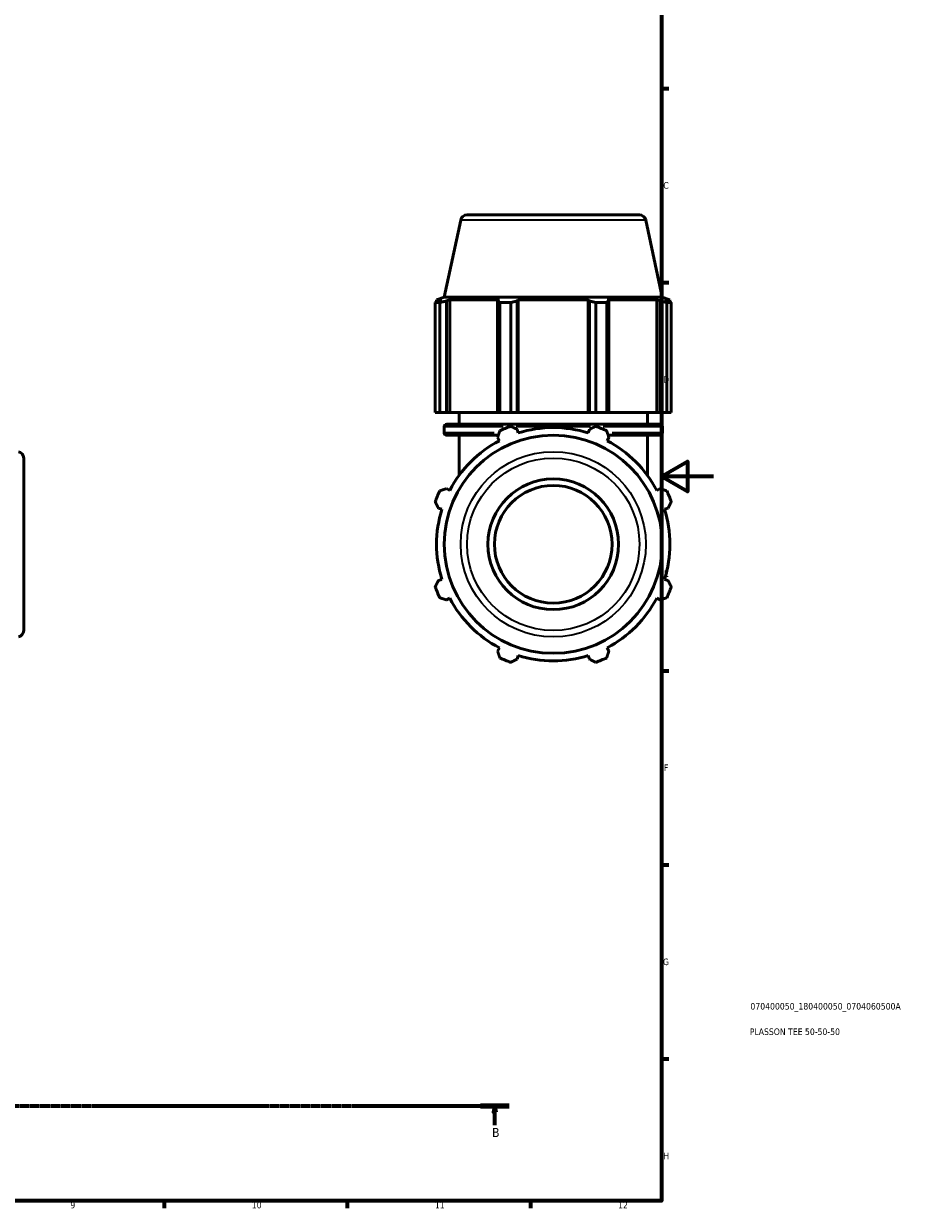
# Model space of a CAD drawing. Header units: millimetres. Extents: x 0 to 933, y 0 to 940.
# Tile 3 of 6: x 577 to 914, y 17 to 470. Entities that reach past the tile are written whole.
import ezdxf

# ---------------------------------------------------------------- set-up
doc = ezdxf.new("R2010")
doc.units = ezdxf.units.MM
doc.linetypes.add('CHAIN', pattern=[0.7087, 0.4724, -0.0591, 0.1181, -0.0591])
for name, color, linetype, lineweight in [('Border (ISO)', 7, 'Continuous', 70), ('Section Line (ISO)', 7, 'CHAIN', 70), ('Title (ISO)', 7, 'Continuous', 50), ('Visible (ISO)', 7, 'Continuous', 50), ('Visible Narrow (ISO)', 7, 'Continuous', 35)]:
    doc.layers.add(name, color=color, linetype=linetype, lineweight=lineweight)
doc.styles.add('Label Text (ISO)', font='tahoma.ttf')
doc.styles.add('Note Text (ISO)', font='tahoma.ttf')

# ---------------------------------------------------------------- blocks, each defined once
blk = doc.blocks.new('Borders Default Border')
at = {"layer": 'Border (ISO)'}
for p, q in [((821, 445.5), (823.9, 445.5)), ((821, 371.25), (823.9, 371.25)), ((821, 222.75), (823.9, 222.75)), ((821, 148.5), (823.9, 148.5)), ((821, 74.25), (823.9, 74.25)), ((630.75, 20), (630.75, 17.1)), ((700.83, 20), (700.83, 17.1)), ((770.92, 20), (770.92, 17.1))]:
    blk.add_line(p, q, dxfattribs=at)
at = {"layer": 'Border (ISO)', "flags": 128}
for points in [[(20, 20), (20, 574), (821, 574), (821, 20), (20, 20)], [(841, 297), (821, 297), (831, 302.77), (831, 291.23), (821, 297)]]:
    blk.add_lwpolyline(points, dxfattribs=at)
at = {"layer": 'Border (ISO)', "color": 232, "true_color": 0xca0064, "char_height": 2.5, "attachment_point": 7, "style": 'Note Text (ISO)'}
for s, insert in [('C', (821.73, 407.08)), ('D', (821.73, 332.88)), ('E', (821.94, 258.63)), ('F', (822, 184.38)), ('G', (821.61, 110.08)), ('H', (821.74, 35.88)), ('9', (594.88, 17.05)), ('10', (664.29, 17.05)), ('11', (734.37, 17.1)), ('12', (804.46, 17.1))]:
    blk.add_mtext(s, dxfattribs=dict(at, insert=insert))
blk = doc.blocks.new('Title Blocks ISO')
at = {"layer": 'Title (ISO)', "color": 232, "true_color": 0xca0064, "style": 'Note Text (ISO)'}
for tag, p in [('PART_NUMBER_001', (34.08, 73.13)), ('DESCRIPTION_001', (33.84, 63.4))]:
    blk.add_attdef(tag, p, '', height=2.5, dxfattribs=at)
blk = doc.blocks.new('2dTransSection0')
at = {"layer": 'Section Line (ISO)', "linetype": 'CHAIN'}
blk.add_line((189.7, 56.35), (762.76, 56.35), dxfattribs=at)
at = {"layer": 'Section Line (ISO)', "linetype": 'Continuous', "lineweight": 140}
for p, q in [((189.7, 56.35), (200.63, 56.35)), ((751.83, 56.35), (762.76, 56.35))]:
    blk.add_line(p, q, dxfattribs=at)
at = {"layer": 'Section Line (ISO)', "linetype": 'Continuous'}
for p, q in [((195.17, 56.35), (194.67, 53.85)), ((195.17, 53.85), (195.17, 56.35)), ((195.67, 53.85), (195.17, 56.35)), ((757.3, 56.35), (756.8, 53.85)), ((757.3, 53.85), (757.3, 56.35)), ((757.8, 53.85), (757.3, 56.35)), ((194.67, 53.85), (195.67, 53.85)), ((195.17, 48.94), (195.17, 53.85)), ((756.8, 53.85), (757.8, 53.85)), ((757.3, 48.94), (757.3, 53.85))]:
    blk.add_line(p, q, dxfattribs=at)
at = {"layer": 'Section Line (ISO)', "linetype": 'Continuous', "flags": 128}
for points in [[(195.67, 53.85), (195.17, 56.35), (194.67, 53.85), (195.67, 53.85)], [(757.8, 53.85), (757.3, 56.35), (756.8, 53.85), (757.8, 53.85)]]:
    blk.add_lwpolyline(points, dxfattribs=at)
at = {"layer": 'Section Line (ISO)'}
for points in [[(195.67, 53.85), (195.17, 56.35), (194.67, 53.85), (195.67, 53.85)], [(757.8, 53.85), (757.3, 56.35), (756.8, 53.85), (757.8, 53.85)]]:
    blk.add_solid(points, dxfattribs=at)
at = {"layer": 'Section Line (ISO)', "char_height": 3.5, "attachment_point": 7, "style": 'Label Text (ISO)'}
for insert in [(194.1, 44.35), (756.23, 44.35)]:
    blk.add_mtext('B', dxfattribs=dict(at, insert=insert))

msp = doc.modelspace()

# ---------------------------------------------------------------- linework, layer by layer
at = {"layer": 'Visible (ISO)'}
for p, q in [((744.22, 395.119), (737.945, 365.599)), ((746.665, 397.099), (812.616, 397.099)), ((815.062, 395.119), (821.336, 365.599)), ((736.212, 363.551), (734.476, 363.551)), ((734.476, 321.499), (734.476, 363.551)), ((737.945, 365.599), (735.001, 364.643)), ((737.067, 364.643), (735.001, 364.643)), ((735.001, 363.823), (735.001, 364.643)), ((737.067, 364.643), (735.694, 364.175)), ((736.212, 363.551), (736.212, 321.499)), ((821.336, 365.599), (737.945, 365.599)), ((738.767, 364.175), (740.045, 364.643)), ((738.767, 321.499), (738.767, 364.175)), ((740.045, 321.499), (740.045, 364.643)), ((759.028, 364.643), (740.045, 364.643)), ((759.028, 364.643), (758.364, 364.175)), ((758.364, 364.175), (758.364, 321.499)), ((763.388, 363.551), (759.197, 363.551)), ((759.197, 321.499), (759.197, 363.551)), ((763.388, 363.551), (763.388, 321.499)), ((765.784, 364.175), (766.217, 364.643)), ((765.784, 321.499), (765.784, 364.175)), ((766.217, 321.499), (766.217, 364.643)), ((793.064, 364.643), (766.217, 364.643)), ((793.064, 321.499), (793.064, 364.643)), ((793.064, 364.643), (793.497, 364.175)), ((793.497, 364.175), (793.497, 321.499)), ((800.084, 363.551), (795.894, 363.551)), ((795.894, 321.499), (795.894, 363.551)), ((800.084, 363.551), (800.084, 321.499)), ((800.918, 364.175), (800.253, 364.643)), ((819.237, 364.643), (800.253, 364.643)), ((800.918, 321.499), (800.918, 364.175)), ((819.237, 321.499), (819.237, 364.643)), ((819.237, 364.643), (820.514, 364.175)), ((820.514, 364.175), (820.514, 321.499)), ((821.336, 365.599), (824.281, 364.643)), ((823.588, 364.175), (822.215, 364.643)), ((824.281, 364.643), (822.215, 364.643)), ((824.805, 363.551), (823.07, 363.551)), ((823.07, 321.499), (823.07, 363.551)), ((824.281, 363.823), (824.281, 364.643)), ((824.805, 363.551), (824.805, 321.499)), ((736.212, 321.499), (734.476, 321.499)), ((736.212, 321.499), (738.767, 321.499)), ((740.045, 321.499), (738.767, 321.499)), ((740.045, 321.499), (758.364, 321.499)), ((743.641, 316.999), (743.641, 321.499)), ((758.364, 321.499), (759.197, 321.499)), ((763.388, 321.499), (759.197, 321.499)), ((763.388, 321.499), (765.784, 321.499)), ((766.217, 321.499), (765.784, 321.499)), ((766.217, 321.499), (793.064, 321.499)), ((793.497, 321.499), (793.064, 321.499)), ((793.497, 321.499), (795.894, 321.499)), ((800.084, 321.499), (795.894, 321.499)), ((800.084, 321.499), (800.918, 321.499)), ((800.918, 321.499), (819.237, 321.499)), ((815.641, 316.999), (815.641, 321.499)), ((820.514, 321.499), (819.237, 321.499)), ((820.514, 321.499), (823.07, 321.499)), ((824.805, 321.499), (823.07, 321.499)), ((737.881, 313.799), (737.881, 315.999)), ((738.881, 316.999), (820.401, 316.999)), ((758.633, 312.799), (738.881, 312.799)), ((743.641, 297.495), (743.641, 312.799)), ((766.217, 313.673), (765.784, 315.047)), ((793.497, 315.047), (793.064, 313.673)), ((820.401, 312.799), (800.649, 312.799)), ((815.641, 297.495), (815.641, 312.799)), ((821.401, 313.799), (821.401, 315.999)), ((758.364, 311.973), (759.028, 310.695)), ((800.253, 310.695), (800.918, 311.973)), ((577.031, 304.075), (577.031, 238.124)), ((740.045, 291.712), (738.767, 292.377)), ((820.514, 292.377), (819.237, 291.712)), ((735.694, 284.956), (737.067, 284.523)), ((822.215, 284.523), (823.588, 284.956)), ((737.067, 257.676), (735.694, 257.243)), ((823.588, 257.243), (822.215, 257.676)), ((738.767, 249.822), (740.045, 250.487)), ((819.237, 250.487), (820.514, 249.822)), ((759.028, 231.503), (758.364, 230.226)), ((800.918, 230.226), (800.253, 231.503)), ((765.784, 227.152), (766.217, 228.525)), ((793.064, 228.525), (793.497, 227.152))]:
    msp.add_line(p, q, dxfattribs=at)
for radius in [41.696, 25, 22.5]:
    msp.add_circle((779.641, 271.099), radius, dxfattribs=at)
for centre, radius, start, end in [((746.665, 394.599), 2.5, 90, 168), ((812.616, 394.599), 2.5, 12, 90), ((738.881, 315.999), 1, 90, 180), ((738.881, 313.799), 1, 180, 270), ((779.641, 271.099), 48, 109.79198, 115.20802), ((779.641, 271.099), 44.64, 72.5, 107.5), ((779.641, 271.099), 48, 64.79198, 70.20802), ((820.401, 315.999), 1, 0, 90), ((820.401, 313.799), 1, 270, 0), ((779.641, 271.099), 44.64, 117.5, 152.5), ((779.641, 271.099), 44.64, 27.5, 62.5), ((574.531, 304.075), 2.5, 0, 78), ((779.641, 271.099), 48, 154.79198, 160.20802), ((779.641, 271.099), 48, 19.79198, 25.20802), ((779.641, 271.099), 44.64, 162.5, 197.5), ((779.641, 271.099), 44.64, 342.5, 17.5), ((779.641, 271.099), 48, 199.79198, 205.20802), ((779.641, 271.099), 48, 334.79198, 340.20802), ((779.641, 271.099), 44.64, 207.5, 242.5), ((779.641, 271.099), 44.64, 297.5, 332.5), ((574.531, 238.124), 2.5, 282, 0), ((779.641, 271.099), 48, 244.79198, 250.20802), ((779.641, 271.099), 44.64, 252.5, 287.5), ((779.641, 271.099), 48, 289.79198, 295.20802)]:
    msp.add_arc(centre, radius, start, end, dxfattribs=at)
for points, weights in [([(734.476, 363.551), (735.097, 363.875), (735.694, 364.175)], [1, 1.00149374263, 1.00217094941]), ([(738.767, 364.175), (737.516, 363.875), (736.212, 363.551)], [1.00217094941, 1.00149374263, 1]), ([(759.197, 363.551), (758.772, 363.875), (758.364, 364.175)], [1, 1.00149374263, 1.00217094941]), ([(765.784, 364.175), (764.611, 363.875), (763.388, 363.551)], [1.00217094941, 1.00149374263, 1]), ([(795.894, 363.551), (794.671, 363.875), (793.497, 364.175)], [1, 1.00149374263, 1.00217094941]), ([(800.918, 364.175), (800.51, 363.875), (800.084, 363.551)], [1.00217094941, 1.00149374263, 1]), ([(823.07, 363.551), (821.766, 363.875), (820.514, 364.175)], [1, 1.00149374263, 1.00217094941]), ([(823.588, 364.175), (824.184, 363.875), (824.805, 363.551)], [1.00217094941, 1.00149374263, 1]), ([(758.364, 311.973), (758.772, 313.224), (759.197, 314.528)], [1.00217094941, 1.00149374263, 1]), ([(763.388, 316.264), (764.611, 315.643), (765.784, 315.047)], [1, 1.00149374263, 1.00217094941]), ([(793.497, 315.047), (794.671, 315.643), (795.894, 316.264)], [1.00217094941, 1.00149374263, 1]), ([(800.084, 314.528), (800.51, 313.224), (800.918, 311.973)], [1, 1.00149374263, 1.00217094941]), ([(736.212, 291.543), (737.516, 291.968), (738.767, 292.377)], [1, 1.00149374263, 1.00217094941]), ([(820.514, 292.377), (821.766, 291.968), (823.07, 291.543)], [1.00217094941, 1.00149374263, 1]), ([(735.694, 284.956), (735.097, 286.13), (734.476, 287.352)], [1.00217094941, 1.00149374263, 1]), ([(824.805, 287.352), (824.184, 286.13), (823.588, 284.956)], [1, 1.00149374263, 1.00217094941]), ([(734.476, 254.846), (735.097, 256.069), (735.694, 257.243)], [1, 1.00149374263, 1.00217094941]), ([(823.588, 257.243), (824.184, 256.069), (824.805, 254.846)], [1.00217094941, 1.00149374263, 1]), ([(738.767, 249.822), (737.516, 250.23), (736.212, 250.656)], [1.00217094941, 1.00149374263, 1]), ([(823.07, 250.656), (821.766, 250.23), (820.514, 249.822)], [1, 1.00149374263, 1.00217094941]), ([(759.197, 227.67), (758.772, 228.974), (758.364, 230.226)], [1, 1.00149374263, 1.00217094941]), ([(765.784, 227.152), (764.611, 226.556), (763.388, 225.935)], [1.00217094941, 1.00149374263, 1]), ([(795.894, 225.935), (794.671, 226.556), (793.497, 227.152)], [1, 1.00149374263, 1.00217094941]), ([(800.918, 230.226), (800.51, 228.974), (800.084, 227.67)], [1.00217094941, 1.00149374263, 1])]:
    msp.add_rational_spline(points, weights, degree=2, dxfattribs=at)
at = {"layer": 'Visible Narrow (ISO)'}
for p, q in [((814.626, 395.119), (744.656, 395.119)), ((737.939, 313.799), (757.08, 313.799)), ((760.502, 315.999), (737.95, 315.999)), ((793.868, 315.999), (765.414, 315.999)), ((766.2, 313.799), (766.602, 313.799)), ((792.68, 313.799), (793.082, 313.799)), ((821.332, 315.999), (798.78, 315.999)), ((802.202, 313.799), (821.343, 313.799))]:
    msp.add_line(p, q, dxfattribs=at)
for radius in [35.421, 32.976]:
    msp.add_circle((779.641, 271.099), radius, dxfattribs=at)

# ---------------------------------------------------------------- block references
msp.add_blockref('Borders Default Border', (0, 0))
msp.add_blockref('Title Blocks ISO', (821, 20)).add_auto_attribs({'PART_NUMBER_001': '070400050_180400050_0704060500A', 'DESCRIPTION_001': 'PLASSON TEE 50-50-50'})
at = {"layer": 'Section Line (ISO)'}
msp.add_blockref('2dTransSection0', (0, 0), dxfattribs=at)

doc.saveas('drawing.dxf')
